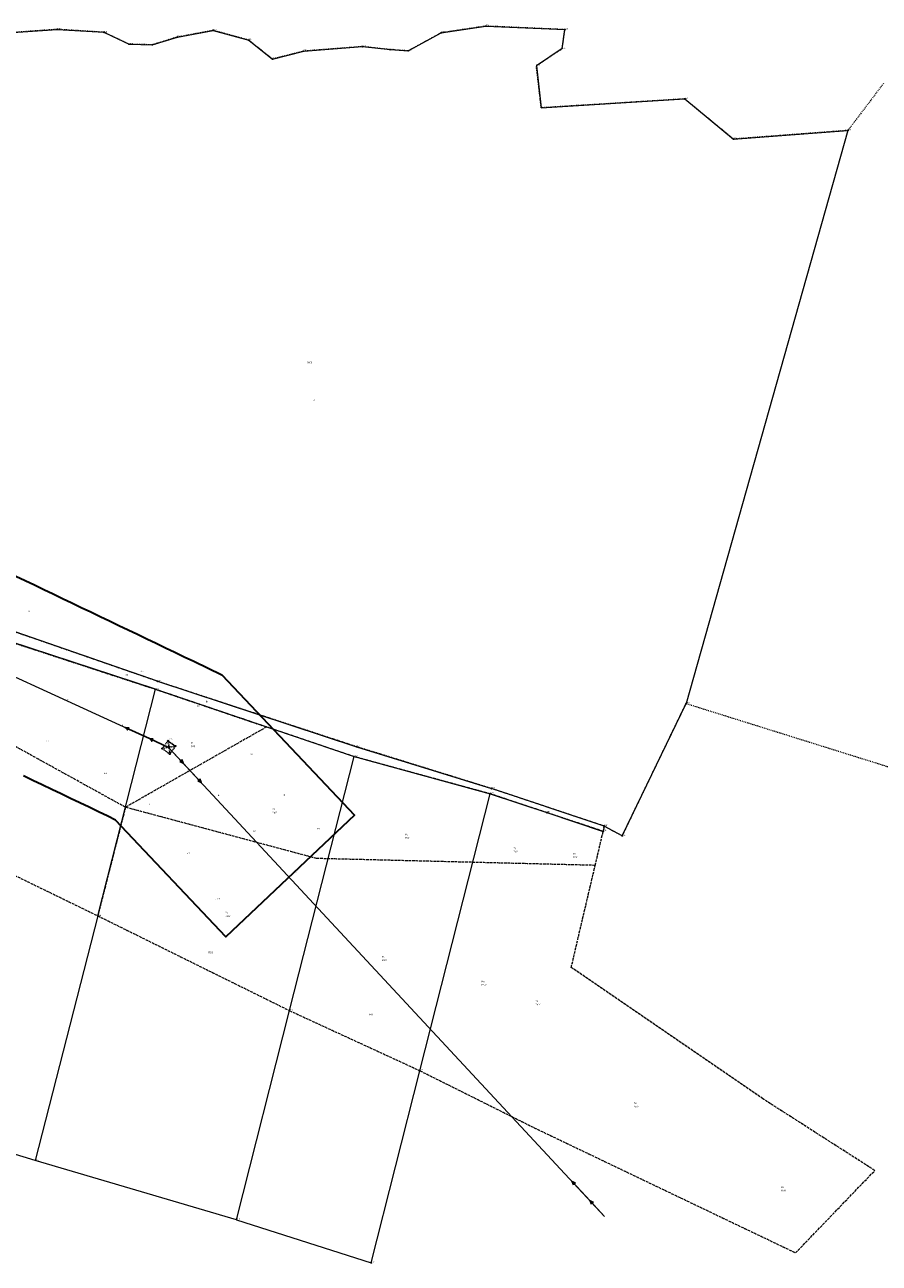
# Model space of a CAD drawing. Header units: metres. Extents: x 6524698 to 6533081, y 5883213 to 5896811.
# Tile 23 of 131: x 6529563 to 6530046, y 5885966 to 5886666. Entities that reach past the tile are written whole.
import ezdxf
from ezdxf.enums import TextEntityAlignment as Align

# ---------------------------------------------------------------- set-up
doc = ezdxf.new("R2010")
doc.units = ezdxf.units.M
for name, pattern in [('mapa zasadnicza$0$219-500', [0]), ('mapa zasadnicza$0$egkk-500', [2, 1.5, -0.5]), ('mapa zasadnicza$0$egug-500', [1, 0.5, -0.5]), ('mapa zasadnicza$0$suep_wn_500', [0]), ('mapa zasadnicza$0$supp_500', [1, 0.5, -0.5])]:
    doc.linetypes.add(name, pattern=pattern)
for name, color, linetype in [('mapa zasadnicza$0$000 Inne (niezydentyfikowane)', 7, 'Continuous'), ('mapa zasadnicza$0$202-punkt graniczny', 7, 'Continuous'), ('mapa zasadnicza$0$202-punkt graniczny-Atr103', 7, 'Continuous'), ('mapa zasadnicza$0$203-punkt graniczny', 7, 'Continuous'), ('mapa zasadnicza$0$203-punkt graniczny-Atr104', 7, 'Continuous'), ('mapa zasadnicza$0$209-oznaczenie konturu klasyfikacyjnego', 7, 'Continuous'), ('mapa zasadnicza$0$210-oznaczenie konturu użytku gruntowego', 7, 'Continuous'), ('mapa zasadnicza$0$211-numer działki ewidencyjnej', 7, 'Continuous'), ('mapa zasadnicza$0$217-kontur klasyfikacyjny', 7, 'Continuous'), ('mapa zasadnicza$0$218-kontur użytku gruntowego', 7, 'Continuous'), ('mapa zasadnicza$0$219-działka ewidencyjna', 7, 'Continuous'), ('mapa zasadnicza$0$pikieta naturalna', 7, 'Continuous'), ('mapa zasadnicza$0$pikieta naturalna-Atr2', 7, 'Continuous'), ('mapa zasadnicza$0$przewód elektroenergetyczny wysokiego napięcia', 7, 'Continuous'), ('mapa zasadnicza$0$słup przewodów napowietrznych', 7, 'Continuous')]:
    doc.layers.add(name, color=color, linetype=linetype)
doc.styles.add('mapa zasadnicza$0$STANDARD', font='Working1250', dxfattribs={"width": 0.75})

# ---------------------------------------------------------------- blocks, each defined once
blk = doc.blocks.new('mapa zasadnicza$0$203')
at = {"linetype": 'Continuous', "lineweight": 0}
h = blk.add_hatch(color=0, dxfattribs=at)
edge = h.paths.add_edge_path()
edge.add_arc((0, 0), 0.045, 0, 360)
blk = doc.blocks.new('mapa zasadnicza$0$202')
at = {"color": 0, "linetype": 'Continuous', "lineweight": 0}
blk.add_circle((0, 0), 0.25, dxfattribs=at)
blk = doc.blocks.new('mapa zasadnicza$0$PW01')
at = {"linetype": 'Continuous', "lineweight": 13}
h = blk.add_hatch(color=0, dxfattribs=at)
edge = h.paths.add_edge_path()
edge.add_arc((0, 0), 0.045, 0, 360)
blk = doc.blocks.new('mapa zasadnicza$0$SM05')
at = {"color": 0, "linetype": 'Continuous', "lineweight": 13}
blk.add_circle((0, 0), 0.25, dxfattribs=at)
blk = doc.blocks.new('mapa zasadnicza$0$SUEP3')
at = {"color": 0, "linetype": 'Continuous'}
for p, q in [((0, 0), (12.003, 0)), ((12.003, 0), (10.003, 0.75)), ((10.003, 0.75), (11.003, 0)), ((12.003, 0), (10.003, -0.75)), ((11.003, 0), (10.003, -0.75)), ((12.003, 0), (27.003, 0)), ((27.003, 0), (25.003, 0.75)), ((25.003, 0.75), (26.003, 0)), ((27.003, 0), (25.003, -0.75)), ((26.003, 0), (25.003, -0.75))]:
    blk.add_line(p, q, dxfattribs=at)

msp = doc.modelspace()

# ---------------------------------------------------------------- linework, layer by layer
at = {"layer": 'mapa zasadnicza$0$000 Inne (niezydentyfikowane)', "color": 7, "linetype": 'Continuous', "lineweight": 35, "flags": 128}
msp.add_lwpolyline([(6529557.755, 5886354.374), (6529563.048, 5886351.838), (6529568.341, 5886349.303), (6529573.635, 5886346.767), (6529578.928, 5886344.231), (6529584.222, 5886341.696), (6529589.515, 5886339.16), (6529594.809, 5886336.624), (6529600.102, 5886334.089), (6529605.395, 5886331.553), (6529610.689, 5886329.017), (6529615.982, 5886326.481), (6529621.276, 5886323.946), (6529626.569, 5886321.41), (6529631.862, 5886318.874), (6529637.156, 5886316.339), (6529642.449, 5886313.803), (6529647.743, 5886311.267), (6529653.036, 5886308.731), (6529658.33, 5886306.196), (6529674.185, 5886298.6), (6529749.195, 5886219.106), (6529676.463, 5886150.477), (6529614.214, 5886216.447), (6529609.834, 5886218.545), (6529604.541, 5886221.081), (6529599.247, 5886223.616), (6529593.954, 5886226.152), (6529588.66, 5886228.688), (6529583.367, 5886231.224), (6529578.074, 5886233.759), (6529572.78, 5886236.295), (6529567.487, 5886238.831), (6529562.193, 5886241.366)], dxfattribs=at)
at = {"layer": 'mapa zasadnicza$0$217-kontur klasyfikacyjny', "color": 92, "linetype": 'mapa zasadnicza$0$egkk-500', "lineweight": 18, "flags": 128}
for points in [[(6529636.73, 5886290.33), (6529506.67, 5886332.93)], [(6529619.76, 5886223.65), (6529495.72, 5886292.19)], [(6529699.48, 5886269.05), (6529636.73, 5886290.33)], [(6529699.48, 5886269.05), (6529619.76, 5886223.65)], [(6529748.96, 5886252.27), (6529699.48, 5886269.05)], [(6529825.98, 5886231.22), (6529748.96, 5886252.27)], [(6529857.87, 5886220.63), (6529825.98, 5886231.22)], [(6529619.76, 5886223.65), (6529604.12, 5886162.27)], [(6529727.79, 5886194.68), (6529619.76, 5886223.65)], [(6529889.77, 5886210.04), (6529857.87, 5886220.63)], [(6529885.25, 5886190.79), (6529889.77, 5886210.04)], [(6529885.25, 5886190.79), (6529727.79, 5886194.68)], [(6529884.07, 5886185.76), (6529885.25, 5886190.79)], [(6529555.25, 5886186.08), (6529604.12, 5886162.27)], [(6529876.79, 5886154.76), (6529884.07, 5886185.76)], [(6529604.12, 5886162.27), (6529712.49, 5886108.68)], [(6529871.72, 5886133.13), (6529876.79, 5886154.76)], [(6529980.03, 5886058.83), (6529871.72, 5886133.13)], [(6529712.49, 5886108.68), (6529786.23, 5886074.69)], [(6529786.23, 5886074.69), (6529850.68, 5886042.52)], [(6530043.31, 5886018.31), (6529980.03, 5886058.83)], [(6529850.68, 5886042.52), (6529933.45, 5886002.89)], [(6530020.82, 5885994.93), (6530043.31, 5886018.31)], [(6529933.45, 5886002.89), (6529998.55, 5885971.75)], [(6529998.55, 5885971.75), (6530020.82, 5885994.93)]]:
    msp.add_lwpolyline(points, dxfattribs=at)
at = {"layer": 'mapa zasadnicza$0$218-kontur użytku gruntowego', "color": 3, "linetype": 'mapa zasadnicza$0$egug-500', "lineweight": 18, "flags": 128}
for points in [[(6529823.4, 5886665.23), (6529798.23, 5886661.46)], [(6529868.15, 5886663.25), (6529823.4, 5886665.23)], [(6529581.2, 5886663.4), (6529553.55, 5886661.42)], [(6529607.55, 5886661.76), (6529581.2, 5886663.4)], [(6529621.79, 5886655.01), (6529607.55, 5886661.76)], [(6529649.13, 5886659.07), (6529634.92, 5886654.65)], [(6529669.33, 5886662.79), (6529649.13, 5886659.07)], [(6529689.42, 5886657.35), (6529669.33, 5886662.79)], [(6529798.23, 5886661.46), (6529779.57, 5886651.23)], [(6529866.64, 5886652.56), (6529868.15, 5886663.25)], [(6529634.92, 5886654.65), (6529621.79, 5886655.01)], [(6529702.88, 5886646.63), (6529689.42, 5886657.35)], [(6529720.52, 5886651.1), (6529702.88, 5886646.63)], [(6529753.7, 5886653.66), (6529720.52, 5886651.1)], [(6529769.42, 5886651.93), (6529753.7, 5886653.66)], [(6529779.57, 5886651.23), (6529769.42, 5886651.93)], [(6529852, 5886642.86), (6529866.64, 5886652.56)], [(6529854.75, 5886619.04), (6529852, 5886642.86)], [(6530048.25, 5886632.85), (6530028.07, 5886606.25)], [(6529935.89, 5886624.07), (6529854.75, 5886619.04)], [(6529963.48, 5886601.36), (6529935.89, 5886624.07)], [(6530028.07, 5886606.25), (6529963.48, 5886601.36)], [(6529637.91, 5886294.84), (6529509.95, 5886339.14)], [(6529506.67, 5886332.93), (6529636.73, 5886290.33)], [(6529750.37, 5886257.9), (6529637.91, 5886294.84)], [(6529619.76, 5886223.65), (6529495.72, 5886292.19)], [(6529636.73, 5886290.33), (6529699.48, 5886269.05)], [(6529900.55, 5886207.48), (6529936.6, 5886282.32)], [(6529936.6, 5886282.32), (6530118.7, 5886225.33)], [(6529699.48, 5886269.05), (6529619.76, 5886223.65)], [(6529748.96, 5886252.27), (6529699.48, 5886269.05)], [(6529825.98, 5886231.22), (6529748.96, 5886252.27)], [(6529826.72, 5886234.21), (6529750.37, 5886257.9)], [(6529857.87, 5886220.63), (6529825.98, 5886231.22)], [(6529890.34, 5886213.02), (6529826.72, 5886234.21)], [(6529619.76, 5886223.65), (6529604.12, 5886162.27)], [(6529727.79, 5886194.68), (6529619.76, 5886223.65)], [(6529889.77, 5886210.04), (6529857.87, 5886220.63)], [(6529885.25, 5886190.79), (6529889.77, 5886210.04)], [(6529889.77, 5886210.04), (6529890.34, 5886213.02)], [(6529890.34, 5886213.02), (6529900.55, 5886207.48)], [(6529885.25, 5886190.79), (6529727.79, 5886194.68)], [(6529884.07, 5886185.76), (6529885.25, 5886190.79)], [(6529555.25, 5886186.08), (6529604.12, 5886162.27)], [(6529876.79, 5886154.76), (6529884.07, 5886185.76)], [(6529604.12, 5886162.27), (6529712.49, 5886108.68)], [(6529871.72, 5886133.13), (6529876.79, 5886154.76)], [(6529980.03, 5886058.83), (6529871.72, 5886133.13)], [(6529712.49, 5886108.68), (6529786.23, 5886074.69)], [(6529786.23, 5886074.69), (6529850.68, 5886042.52)], [(6530043.31, 5886018.31), (6529980.03, 5886058.83)], [(6529850.68, 5886042.52), (6529933.45, 5886002.89)], [(6530020.82, 5885994.93), (6530043.31, 5886018.31)], [(6529933.45, 5886002.89), (6529998.55, 5885971.75)], [(6529998.55, 5885971.75), (6530020.82, 5885994.93)]]:
    msp.add_lwpolyline(points, dxfattribs=at)
at = {"layer": 'mapa zasadnicza$0$219-działka ewidencyjna', "color": 7, "linetype": 'mapa zasadnicza$0$219-500', "lineweight": 18, "flags": 128}
for points in [[(6529798.23, 5886661.46), (6529823.4, 5886665.23)], [(6529823.4, 5886665.23), (6529868.15, 5886663.25)], [(6529553.55, 5886661.42), (6529581.2, 5886663.4)], [(6529581.2, 5886663.4), (6529607.55, 5886661.76)], [(6529607.55, 5886661.76), (6529621.79, 5886655.01)], [(6529634.92, 5886654.65), (6529649.13, 5886659.07)], [(6529649.13, 5886659.07), (6529669.33, 5886662.79)], [(6529669.33, 5886662.79), (6529689.42, 5886657.35)], [(6529779.57, 5886651.23), (6529798.23, 5886661.46)], [(6529866.64, 5886652.56), (6529868.15, 5886663.25)], [(6529621.79, 5886655.01), (6529634.92, 5886654.65)], [(6529689.42, 5886657.35), (6529702.88, 5886646.63)], [(6529702.88, 5886646.63), (6529720.52, 5886651.1)], [(6529720.52, 5886651.1), (6529753.7, 5886653.66)], [(6529753.7, 5886653.66), (6529769.42, 5886651.93)], [(6529769.42, 5886651.93), (6529779.57, 5886651.23)], [(6529866.64, 5886652.56), (6529852, 5886642.86)], [(6529852, 5886642.86), (6529854.75, 5886619.04)], [(6529854.75, 5886619.04), (6529935.89, 5886624.07)], [(6529935.89, 5886624.07), (6529963.48, 5886601.36)], [(6530028.07, 5886606.25), (6529936.6, 5886282.32)], [(6529963.48, 5886601.36), (6530028.07, 5886606.25)], [(6529637.91, 5886294.84), (6529509.95, 5886339.14)], [(6529636.73, 5886290.33), (6529506.67, 5886332.93)], [(6529637.91, 5886294.84), (6529750.37, 5886257.9)], [(6529604.12, 5886162.27), (6529636.73, 5886290.33)], [(6529636.73, 5886290.33), (6529748.96, 5886252.27)], [(6529900.55, 5886207.48), (6529936.6, 5886282.32)], [(6529712.49, 5886108.68), (6529748.96, 5886252.27)], [(6529748.96, 5886252.27), (6529825.98, 5886231.22)], [(6529750.37, 5886257.9), (6529826.72, 5886234.21)], [(6529786.23, 5886074.69), (6529825.98, 5886231.22)], [(6529825.98, 5886231.22), (6529857.87, 5886220.63)], [(6529890.34, 5886213.02), (6529826.72, 5886234.21)], [(6529857.87, 5886220.63), (6529889.77, 5886210.04)], [(6529890.34, 5886213.02), (6529889.77, 5886210.04)], [(6529900.55, 5886207.48), (6529890.34, 5886213.02)], [(6529604.12, 5886162.27), (6529568.81, 5886023.91)], [(6529682.48, 5885990.49), (6529712.49, 5886108.68)], [(6529758.67, 5885966.14), (6529786.23, 5886074.69)], [(6529568.81, 5886023.91), (6529437.28, 5886064.04)], [(6529682.48, 5885990.49), (6529568.81, 5886023.91)], [(6529682.48, 5885990.49), (6529758.67, 5885966.14)]]:
    msp.add_lwpolyline(points, dxfattribs=at)
at = {"layer": 'mapa zasadnicza$0$przewód elektroenergetyczny wysokiego napięcia', "color": 1, "linetype": 'mapa zasadnicza$0$suep_wn_500', "lineweight": 18, "flags": 128}
for points in [[(6529644.18, 5886257.43), (6529433.56, 5886353.99)], [(6529644.18, 5886257.43), (6529890.53, 5885992.37)]]:
    msp.add_lwpolyline(points, dxfattribs=at)
at = {"layer": 'mapa zasadnicza$0$słup przewodów napowietrznych', "color": 7, "linetype": 'mapa zasadnicza$0$supp_500', "lineweight": 18, "flags": 128}
for points in [[(6529643.62, 5886261.1), (6529647.83, 5886258.04), (6529644.75, 5886253.73), (6529640.46, 5886256.8)], [(6529643.62, 5886261.1), (6529640.46, 5886256.8)], [(6529640.59, 5886256.9), (6529643.88, 5886261.29), (6529648.02, 5886258.32), (6529644.86, 5886253.74)], [(6529643.62, 5886261.1), (6529644.75, 5886253.73)], [(6529643.88, 5886261.29), (6529644.86, 5886253.74)], [(6529647.83, 5886258.04), (6529640.46, 5886256.8)], [(6529640.59, 5886256.9), (6529648.02, 5886258.32)], [(6529640.59, 5886256.9), (6529644.86, 5886253.74)]]:
    msp.add_lwpolyline(points, dxfattribs=at)

# ---------------------------------------------------------------- block references
at = {"layer": 'mapa zasadnicza$0$202-punkt graniczny', "color": 7, "linetype": 'Continuous', "lineweight": 18}
for p in [(6529823.4, 5886665.23), (6529581.2, 5886663.4), (6529607.55, 5886661.76), (6529649.13, 5886659.07), (6529669.33, 5886662.79), (6529689.42, 5886657.35), (6529798.23, 5886661.46), (6529868.15, 5886663.25), (6529621.79, 5886655.01), (6529634.92, 5886654.65), (6529720.52, 5886651.1), (6529753.7, 5886653.66), (6529769.42, 5886651.93), (6529779.57, 5886651.23), (6529702.88, 5886646.63), (6529935.89, 5886624.07), (6529963.48, 5886601.36), (6530028.07, 5886606.25), (6529637.91, 5886294.84), (6529936.6, 5886282.32), (6529750.37, 5886257.9), (6529825.98, 5886231.22), (6529826.72, 5886234.21), (6529857.87, 5886220.63), (6529889.77, 5886210.04), (6529890.34, 5886213.02), (6529900.55, 5886207.48), (6529786.23, 5886074.69), (6529758.67, 5885966.14)]:
    msp.add_blockref('mapa zasadnicza$0$202', p, dxfattribs=at)
at = {"layer": 'mapa zasadnicza$0$203-punkt graniczny', "color": 7, "linetype": 'Continuous', "lineweight": 18}
for p in [(6529866.64, 5886652.56), (6529852, 5886642.86), (6529854.75, 5886619.04), (6529636.73, 5886290.33), (6529748.96, 5886252.27), (6529604.12, 5886162.27), (6529712.49, 5886108.68), (6529568.81, 5886023.91), (6529682.48, 5885990.49)]:
    msp.add_blockref('mapa zasadnicza$0$203', p, dxfattribs=at)
at = {"layer": 'mapa zasadnicza$0$pikieta naturalna', "color": 7, "linetype": 'Continuous', "lineweight": 13}
for p in [(6529563, 5886334.02), (6529597.23, 5886308.25), (6529627.94, 5886300.01), (6529585.23, 5886284.4), (6529659.63, 5886280.73), (6529617.15, 5886269.66), (6529574.11, 5886260.55), (6529643.88, 5886261.29), (6529644.39, 5886257.08), (6529689.61, 5886253.4), (6529607.3, 5886242.74), (6529708.68, 5886230.56), (6529631.14, 5886224.97), (6529671.15, 5886230.24), (6529691.19, 5886210.05), (6529727.56, 5886211.35), (6529653.61, 5886197.21), (6529714.13, 5886186.76), (6529670.68, 5886171.7)]:
    msp.add_blockref('mapa zasadnicza$0$PW01', p, dxfattribs=at)
at = {"layer": 'mapa zasadnicza$0$przewód elektroenergetyczny wysokiego napięcia', "color": 1, "linetype": 'Continuous', "lineweight": 18}
for p, rotation in [((6529644.18, 5886257.43), 155.371), ((6529644.18, 5886257.43), 312.9049999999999), ((6529890.53, 5885992.37), 132.905)]:
    msp.add_blockref('mapa zasadnicza$0$SUEP3', p, dxfattribs=dict(at, rotation=rotation))
at = {"layer": 'mapa zasadnicza$0$słup przewodów napowietrznych', "color": 7, "linetype": 'Continuous', "lineweight": 18}
for p in [(6529643.62, 5886261.1), (6529643.88, 5886261.29), (6529648.02, 5886258.32), (6529640.46, 5886256.8), (6529640.59, 5886256.9), (6529644.75, 5886253.73), (6529644.86, 5886253.74), (6529647.83, 5886258.04)]:
    msp.add_blockref('mapa zasadnicza$0$SM05', p, dxfattribs=at)

# ---------------------------------------------------------------- texts
at = {"layer": 'mapa zasadnicza$0$202-punkt graniczny-Atr103', "color": 7, "style": 'mapa zasadnicza$0$STANDARD', "width": 0.667}
for s, p in [('7560', (6529823.4, 5886665.23)), ('7532', (6529581.2, 5886663.4)), ('7535', (6529607.55, 5886661.76)), ('7541', (6529649.13, 5886659.07)), ('7542', (6529669.33, 5886662.79)), ('7544', (6529689.42, 5886657.35)), ('7559', (6529798.23, 5886661.46)), ('7566', (6529868.15, 5886663.25)), ('7537', (6529621.79, 5886655.01)), ('7538', (6529634.92, 5886654.65)), ('7550', (6529720.52, 5886651.1)), ('7554', (6529753.7, 5886653.66)), ('7556', (6529769.42, 5886651.93)), ('7557', (6529779.57, 5886651.23)), ('7548', (6529702.88, 5886646.63)), ('7570', (6529935.89, 5886624.07)), ('7572', (6529963.48, 5886601.36)), ('7573', (6530028.07, 5886606.25)), ('7540', (6529637.91, 5886294.84)), ('8799', (6529936.6, 5886282.32)), ('7553', (6529750.37, 5886257.9)), ('8868', (6529890.34, 5886213.02)), ('7569', (6529900.55, 5886207.48))]:
    msp.add_text(s, height=0.75, dxfattribs=at).set_placement(p)
for s, p in [('9476', (6529825.98, 5886231.22)), ('9478', (6529826.72, 5886234.21)), ('9480', (6529857.87, 5886220.63)), ('9481', (6529889.77, 5886210.04)), ('9474', (6529786.23, 5886074.69)), ('9473', (6529758.67, 5885966.14))]:
    msp.add_text(s, height=0.75, dxfattribs=at).set_placement(p, align=Align.BOTTOM_LEFT)
at = {"layer": 'mapa zasadnicza$0$203-punkt graniczny-Atr104', "color": 7, "style": 'mapa zasadnicza$0$STANDARD', "width": 0.667}
for s, p in [('1632', (6529866.64, 5886652.56)), ('7563', (6529852, 5886642.86)), ('7564', (6529854.75, 5886619.04)), ('7539', (6529636.73, 5886290.33)), ('7552', (6529748.96, 5886252.27)), ('7534', (6529604.12, 5886162.27)), ('7549', (6529712.49, 5886108.68)), ('7677', (6529568.81, 5886023.91)), ('7543', (6529682.48, 5885990.49))]:
    msp.add_text(s, height=0.75, dxfattribs=at).set_placement(p)
at = {"layer": 'mapa zasadnicza$0$209-oznaczenie konturu klasyfikacyjnego', "color": 3, "linetype": 'Continuous', "lineweight": 18, "style": 'mapa zasadnicza$0$STANDARD', "width": 0.79}
for s, p in [('RVI', (6529656.94, 5886258.6)), ('PsV', (6529702.79, 5886221.27)), ('PsV', (6529777.82, 5886206.91)), ('PsV', (6529838.97, 5886199.07)), ('PsV', (6529872.81, 5886195.89)), ('PsIV', (6529676.26, 5886162.65)), ('PsIV', (6529764.65, 5886137.76)), ('PsIV', (6529821.06, 5886123.76)), ('PsIV', (6529851.41, 5886112.6)), ('PsIV', (6529906.99, 5886055.05)), ('PsIV', (6529990.33, 5886007.52))]:
    msp.add_text(s, height=1, dxfattribs=at).set_placement(p, align=Align.TOP_LEFT)
at = {"layer": 'mapa zasadnicza$0$210-oznaczenie konturu użytku gruntowego', "color": 3, "linetype": 'Continuous', "lineweight": 18, "style": 'mapa zasadnicza$0$STANDARD', "width": 0.79}
for s, p in [('Ls', (6529725.39, 5886453.23)), ('dr', (6529665.2, 5886283.03)), ('R', (6529656.94, 5886259.5)), ('Ps', (6529702.79, 5886222.17)), ('Ps', (6529777.82, 5886207.81)), ('Ps', (6529838.97, 5886199.97)), ('Ps', (6529872.81, 5886196.79)), ('Ps', (6529676.26, 5886163.55)), ('Ps', (6529764.65, 5886138.66)), ('Ps', (6529821.06, 5886124.66)), ('Ps', (6529851.41, 5886113.5)), ('Ps', (6529906.99, 5886055.95)), ('Ps', (6529990.33, 5886008.42))]:
    msp.add_text(s, height=1, dxfattribs=at).set_placement(p)
at = {"layer": 'mapa zasadnicza$0$211-numer działki ewidencyjnej', "color": 7, "linetype": 'Continuous', "lineweight": 18, "style": 'mapa zasadnicza$0$STANDARD', "width": 0.79}
for s, p in [('3006', (6529722.37, 5886475.54)), ('89', (6529619.73, 5886299.05)), ('85/1', (6529666.57, 5886142.13)), ('86/1', (6529757.4, 5886106.99))]:
    msp.add_text(s, height=1, dxfattribs=at).set_placement(p, align=Align.TOP_LEFT)
at = {"layer": 'mapa zasadnicza$0$pikieta naturalna-Atr2', "color": 7, "style": 'mapa zasadnicza$0$STANDARD', "width": 0.667}
for s, p in [('42.1', (6529564.15, 5886333.96)), ('42.0', (6529597.79, 5886308.31)), ('42.1', (6529628.27, 5886300.18)), ('41.4', (6529585.81, 5886284.18)), ('41.7', (6529660.34, 5886280.56)), ('41.0', (6529617.55, 5886269.5)), ('41.2', (6529574.86, 5886260.47)), ('41.0', (6529644.57, 5886261.8)), ('40.7', (6529644.19, 5886257.45)), ('40.8', (6529690.34, 5886253.13)), ('41.0', (6529607.81, 5886242.52)), ('40.7', (6529672, 5886230.07)), ('40.7', (6529709.12, 5886230.26)), ('41.1', (6529631.78, 5886224.86)), ('40.9', (6529691.83, 5886209.9)), ('40.5', (6529728.18, 5886211.11)), ('40.9', (6529654.46, 5886197.2)), ('40.9', (6529714.85, 5886186.71)), ('40.8', (6529671.38, 5886171.57))]:
    msp.add_text(s, height=0.75, dxfattribs=at).set_placement(p)

doc.saveas('drawing.dxf')
